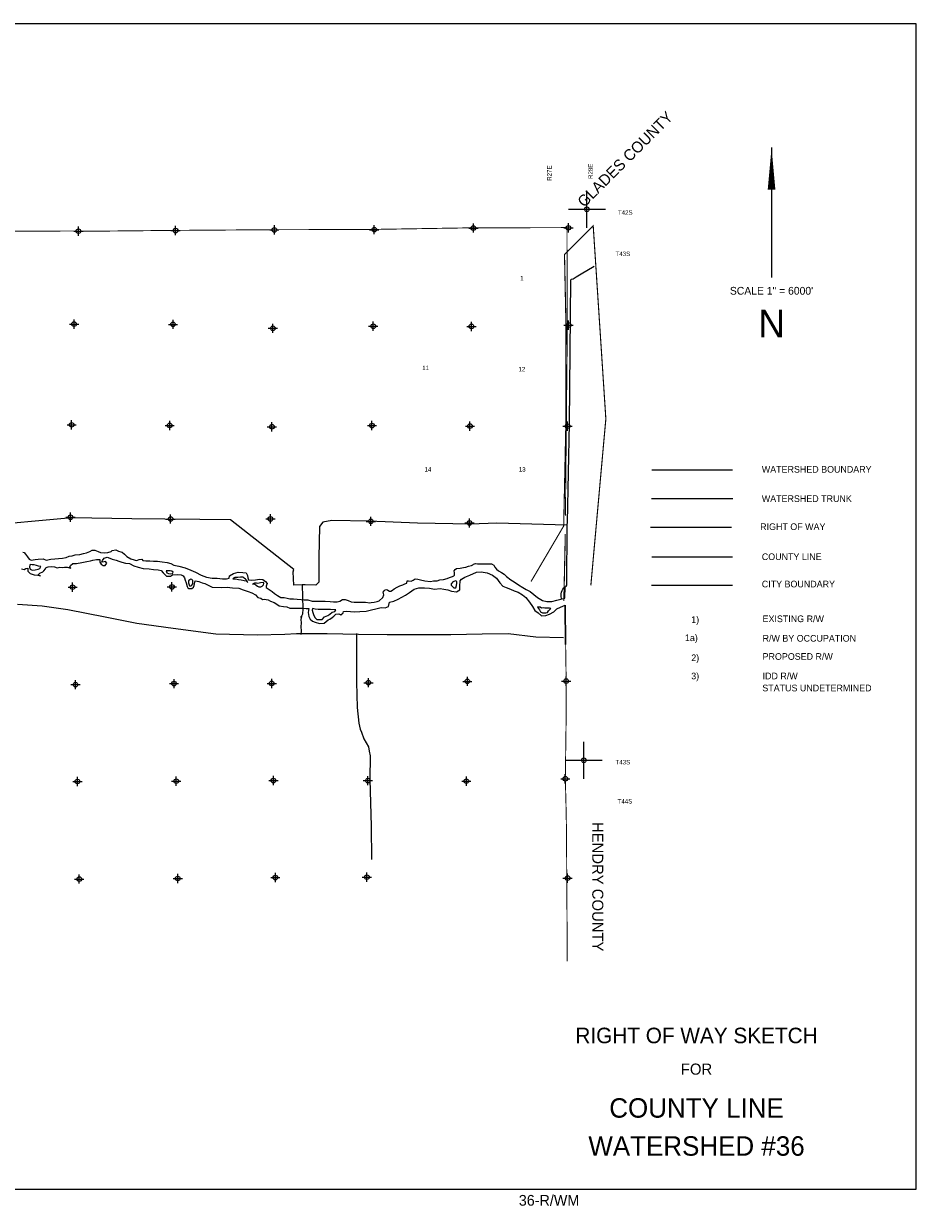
# Model space of a CAD drawing. Extents: x 237786 to 333786, y 832813 to 896850.
# Tile 3 of 3: x 285495 to 333786, y 832813 to 896850. Entities that reach past the tile are written whole.
import ezdxf
from ezdxf.enums import TextEntityAlignment as Align

# ---------------------------------------------------------------- set-up
doc = ezdxf.new("R2010")
doc.units = 0
doc.header["$LTSCALE"] = 800
doc.header["$PDMODE"] = 34
doc.header["$PDSIZE"] = 250
for name, pattern in [('DASHED', [0]), ('PHANTOM', [0]), ('STREAM', [0])]:
    doc.linetypes.add(name, pattern=pattern)
doc.layers.get('0').update_dxf_attribs({"linetype": 'CONTINUOUS'})
for name, color, linetype in [('BORDER', 1, 'CONTINUOUS'), ('CITY', 14, 'DASHED'), ('COUNTY', 15, 'PHANTOM'), ('MAJROADS', 9, 'CONTINUOUS'), ('ROW', 6, 'PHANTOM'), ('SEC', 2, 'CONTINUOUS'), ('TEXT', 7, 'CONTINUOUS'), ('TRUNKS', 5, 'STREAM'), ('WATER', 4, 'CONTINUOUS'), ('WSHEDS', 3, 'CONTINUOUS')]:
    doc.layers.add(name, color=color, linetype=linetype)

# ---------------------------------------------------------------- blocks, each defined once
blk = doc.blocks.new('TICK')
at = {"color": 0}
for points in [[(500, 0), (500, 1000)], [(0, 500), (1000, 500)]]:
    blk.add_lwpolyline(points, dxfattribs=at)
blk.add_point((500, 500), dxfattribs=at)
blk = doc.blocks.new('LEGENDRW')
at = {"layer": 'CITY', "color": 0}
blk.add_lwpolyline([(-5399, -6235), (-1010, -6235)], dxfattribs=at)
at = {"layer": 'COUNTY', "color": 0, "const_width": 60}
blk.add_lwpolyline([(-1009, -4714), (-5380, -4715)], dxfattribs=at)
at = {"layer": 'ROW', "color": 0}
blk.add_lwpolyline([(-5437, -3108), (-1058, -3108)], dxfattribs=at)
at = {"layer": 'TRUNKS', "color": 0}
blk.add_lwpolyline([(-5387, -1552), (-998, -1552)], dxfattribs=at)
at = {"layer": 'WSHEDS', "color": 0, "const_width": 60}
blk.add_lwpolyline([(-5380, -7), (-1009, -7)], dxfattribs=at)
at = {"layer": 'TEXT', "color": 0}
for s, p in [('WATERSHED BOUNDARY', (577, -154)), ('WATERSHED TRUNK', (577, -1738)), ('RIGHT OF WAY', (486, -3256)), ('COUNTY LINE', (576, -4879)), ('CITY BOUNDARY', (576, -6355)), ('1)', (-3241, -8276)), ('EXISTING R/W', (619, -8234)), ('1a)', (-3581, -9259)), ('R/W BY OCCUPATION', (619, -9288)), ('2)', (-3241, -10342)), ('PROPOSED R/W', (619, -10271)), ('3)', (-3241, -11325)), ('IDD R/W ', (619, -11325)), ('STATUS UNDETERMINED', (604, -11975))]:
    blk.add_text(s, height=360, dxfattribs=at).set_placement(p)
blk = doc.blocks.new('TEMPRW')
at = {"layer": 'TEXT', "color": 0}
for s, height, p in [('RIGHT OF WAY SKETCH', 840, (0, 1700)), ('FOR', 600, (0, 0))]:
    blk.add_text(s, height=height, dxfattribs=at).set_placement(p, align=Align.CENTER)

msp = doc.modelspace()

# ---------------------------------------------------------------- linework, layer by layer
at = {"layer": 'BORDER', "color": 0}
msp.add_lwpolyline([(237786, 833850), (333786, 833850), (333786, 896850), (237786, 896850)], close=True, dxfattribs=at)
at = {"layer": 'COUNTY', "color": 0}
msp.add_line((314814, 863285), (314781, 865425), dxfattribs=at)
for points, const_width in [([(314888, 885827), (309574, 885814), (304211, 885726), (298807, 885713), (293461, 885675), (288984, 885630), (288208, 885645), (282929, 885623), (278920, 885606), (277966, 885592), (277594, 885590), (272402, 885786), (266950, 885917), (261647, 885912), (256329, 886000), (251194, 886003), (245934, 886091), (240641, 886112), (240408, 886113)], 50), ([(314804, 870252), (314845, 874341), (314900, 879803), (314888, 885827)], 50), ([(314718, 865650), (314791, 868979), (314794, 869268)], 60), ([(314814, 863285), (314844, 861312), (314838, 859025), (314798, 856034), (314832, 854720), (314858, 853404), (314904, 846162)], 50)]:
    msp.add_lwpolyline(points, dxfattribs=dict(at, const_width=const_width))
at = {"layer": 'MAJROADS', "color": 0}
for points in [[(314876, 869748), (311098, 869852), (309673, 869804), (306808, 869842), (304161, 869954), (302159, 869994), (301680, 869898), (301503, 869664), (301465, 867989), (301457, 866908), (301463, 866656), (301295, 866507), (300725, 866511), (300557, 866521), (300105, 866491), (300077, 867220), (300103, 867337), (296687, 870036), (295020, 870048), (293127, 870062), (291350, 870093), (288100, 870142), (282935, 869678)], [(300557, 866521), (300598, 865213), (300571, 864937), (300485, 864753), (300485, 864753)], [(285158, 865477), (286499, 865373), (287889, 865184), (289897, 864781), (291620, 864439), (293588, 864170), (295882, 863865), (298128, 863811), (299620, 863857), (300249, 863884), (301909, 863887), (303602, 863846), (305152, 863833), (306703, 863827), (308606, 863835), (310308, 863862), (311700, 863892), (313207, 863702), (314698, 863664)], [(300485, 864753), (300528, 864803), (300493, 864644), (300500, 864468), (300482, 864251), (300505, 864024), (300487, 863823)], [(303494, 863882), (303508, 861259), (303532, 859893), (303618, 859038), (303691, 858719), (303765, 858551), (303905, 858198), (304144, 857752), (304193, 857517), (304233, 857265), (304223, 856000), (304297, 853478), (304318, 851666)]]:
    msp.add_lwpolyline(points, dxfattribs=at)
at = {"layer": 'SEC', "color": 0}
for p in [(288458, 885635), (293711, 885666), (299057, 885704), (304461, 885716), (309824, 885804), (314963, 885817), (288221, 880610), (293575, 880597), (298978, 880384), (304408, 880497), (309719, 880485), (314973, 880557), (288091, 875164), (293394, 875135), (298924, 875064), (304337, 875126), (309640, 875098), (314918, 875094), (288030, 870171), (293442, 870075), (298846, 870079), (304275, 869949), (309612, 869861), (288144, 866392), (293515, 866404), (288300, 861121), (293629, 861176), (298916, 861189), (304144, 861228), (309498, 861299), (314844, 861312), (299004, 855935), (304115, 855932), (314798, 856034), (288405, 855884), (293751, 855905), (309444, 855904), (288502, 850613), (293831, 850643), (299110, 850690), (304062, 850713), (314920, 850662)]:
    msp.add_point(p, dxfattribs=at)
at = {"layer": 'TEXT', "color": 0}
msp.add_line((325954, 890149), (325954, 883125), dxfattribs=at)
msp.add_lwpolyline([(325954, 890149, 0, 416, 0), (325954, 887874, 416, 416, 0)], format="xyseb", dxfattribs=at)
at = {"layer": 'TRUNKS', "color": 0}
msp.add_lwpolyline([(314583, 865748), (314564, 865928), (314578, 866036), (314585, 866114), (314622, 866208), (314669, 866283), (314726, 866357), (314781, 866407), (314840, 866446), (314880, 866503), (314906, 869735), (314907, 869911), (315025, 875235), (315100, 883003), (315139, 883046), (315216, 883066), (315383, 883166), (315649, 883327), (316357, 883745)], dxfattribs=at)
at = {"layer": 'WATER', "color": 0}
for points in [[(285444, 868284), (285520, 868258), (285594, 868166), (285702, 868031), (285785, 867913), (285894, 867854), (286112, 867886), (286288, 867910), (286547, 867925), (286714, 867857), (286966, 867897), (287175, 867921), (287385, 867936), (287602, 867960), (287787, 868000), (287955, 868058), (288114, 868090), (288280, 868133), (288531, 868165), (288724, 868206), (288900, 868255), (289076, 868320), (289194, 868387), (289345, 868386), (289529, 868326), (289645, 868266), (289855, 868248), (290056, 868272), (290224, 868313), (290283, 868379), (290475, 868412), (290626, 868335), (290751, 868301), (290818, 868284), (290943, 868166), (291068, 868048), (291301, 867929), (291468, 867861), (291577, 867835), (291661, 867851), (291737, 867893), (291879, 867908), (291946, 867841), (292096, 867815), (292314, 867813), (292515, 867795), (292741, 867794), (292984, 867767), (293251, 867732), (293452, 867672), (293627, 867587), (293895, 867518), (294237, 867432), (294546, 867313), (294797, 867194), (295106, 867033), (295381, 866931), (295691, 866870), (295967, 866876), (296243, 866841), (296461, 866840), (296604, 866881), (296638, 866998), (296848, 867130), (297092, 867204), (297351, 867177), (297535, 867159), (297610, 867025), (297625, 866899), (297667, 866790), (297809, 866772), (298035, 866787), (298245, 866828), (298437, 866801), (298570, 866692), (298670, 866591), (298636, 866499), (298611, 866440), (298610, 866365), (298836, 866236), (298936, 866160), (299069, 866051), (299227, 865941), (299402, 865831), (299595, 865838), (299745, 865787), (299888, 865761), (300089, 865768), (300298, 865733), (300515, 865715), (300674, 865697), (300875, 865712), (301109, 865635), (301360, 865642), (301603, 865632), (301812, 865631), (302072, 865612), (302264, 865594), (302449, 865601), (302608, 865642), (302751, 865717), (302885, 865724), (303043, 865665), (303219, 865605), (303378, 865587), (303579, 865586), (303763, 865576), (303989, 865575), (304215, 865548), (304299, 865556), (304449, 865572), (304617, 865612), (304726, 865645), (304929, 865837), (304972, 865979), (304956, 866047), (304939, 866122), (304990, 866197), (305058, 866255), (305141, 866271), (305200, 866229), (305283, 866178), (305350, 866178), (305443, 866228), (305535, 866302), (305703, 866393), (305846, 866468), (306006, 866525), (306115, 866575), (306216, 866608), (306241, 866725), (306317, 866733), (306459, 866723), (306568, 866773), (306669, 866839), (306812, 866821), (306970, 866787), (307205, 866735), (307497, 866700), (307665, 866740), (307866, 866739), (308009, 866780), (308210, 866804), (308403, 866861), (308529, 866919), (308697, 866976), (308772, 867009), (308798, 867043), (308807, 867168), (308791, 867269), (308833, 867352), (308917, 867394), (309110, 867418), (309286, 867450), (309420, 867474), (309563, 867532), (309714, 867564), (309790, 867589), (309832, 867631), (309932, 867663), (310050, 867654), (310175, 867645), (310368, 867644), (310552, 867643), (310661, 867659), (310803, 867658), (310937, 867581), (310986, 867464), (311078, 867363), (311186, 867270), (311353, 867185), (311486, 867100), (311619, 866974), (311853, 866788), (312036, 866678), (312270, 866509), (312503, 866374), (312678, 866263), (312904, 866153), (313087, 865993), (313287, 865832), (313562, 865663), (313796, 865620), (314064, 865618), (314333, 865691), (314551, 865749), (314777, 865789), (314791, 866403)], [(285372, 867379), (285514, 867337), (285606, 867395), (285715, 867411), (285723, 867260), (285848, 867134), (286065, 867065), (286266, 867039), (286403, 867005), (286266, 867039), (286367, 867156), (286367, 867156), (286535, 867213), (286594, 867280), (286679, 867380), (286713, 867447), (286813, 867496), (287015, 867512), (287157, 867486), (287307, 867443), (287450, 867467), (287575, 867458), (287710, 867466), (287844, 867465), (288044, 867413), (287994, 867472), (288020, 867564), (288163, 867664), (288347, 867663), (288641, 867728), (288918, 867777), (289102, 867809), (289245, 867850), (289429, 867882), (289614, 867890), (289621, 867739), (289679, 867630), (289788, 867554), (289897, 867561), (289998, 867695), (289931, 867779), (289848, 867763), (289730, 867738), (289756, 867830), (289849, 867955), (290008, 868013), (290159, 867953), (290284, 867902), (290493, 867851), (290644, 867791), (290802, 867748), (291003, 867689), (291229, 867670), (291446, 867552), (291697, 867467), (291965, 867398), (292283, 867388), (292517, 867344), (292769, 867334), (292936, 867283), (293044, 867165), (293136, 867073), (293227, 866988), (293437, 866987), (293554, 867053), (293806, 867068), (294015, 867050), (294132, 866999), (294190, 866899), (294231, 866773), (294281, 866630), (294338, 866420), (294379, 866353), (294429, 866319), (294597, 866310), (294681, 866393), (294724, 866476), (294733, 866569), (294767, 866728), (294876, 866718), (294976, 866701), (295143, 866625), (295302, 866582), (295686, 866387), (296214, 866375), (296499, 866399), (296801, 866363), (297144, 866336), (297369, 866243), (297645, 866157), (297846, 866089), (298030, 865970), (298154, 865836), (298330, 865801), (298422, 865725), (298514, 865733), (298723, 865698), (298840, 865639), (299041, 865562), (299183, 865469), (299316, 865376), (299550, 865350), (299735, 865332), (299902, 865255), (300094, 865263), (300312, 865261), (300580, 865260), (300773, 865233), (300915, 865233), (300889, 865023), (300913, 864797), (300987, 864662), (301112, 864561), (301271, 864493), (301497, 864425), (301748, 864448), (301858, 864540), (301975, 864623), (302059, 864664), (302186, 864747), (302278, 864831), (302379, 864930), (302547, 864946), (302647, 864895), (302774, 864995), (302799, 865079), (302975, 865086), (303168, 865076), (303411, 865058), (303687, 865073), (304031, 865088), (304316, 865170), (304543, 865219), (304828, 865284), (305045, 865266), (305230, 865349), (305290, 865575), (305525, 865640), (305752, 865748), (306147, 865963), (306366, 866104), (306626, 866278), (306878, 866352), (307171, 866351), (307448, 866332), (307716, 866289), (308026, 866320), (308227, 866277), (308444, 866251), (308645, 866174), (308913, 866147), (309098, 866238), (309090, 866448), (309117, 866724), (309185, 866824), (309370, 866940), (309630, 867048), (310000, 867205), (310251, 867220), (310561, 867159), (310853, 867032), (311070, 866871), (311253, 866619), (311419, 866450), (311603, 866374), (311837, 866289), (312038, 866187), (312255, 866119), (312480, 865983), (312655, 865840), (312863, 865587), (313029, 865343), (313145, 865133), (313320, 864998), (313504, 864846), (313747, 864853), (313948, 864927), (314175, 865060), (314336, 865226), (314537, 865301), (314781, 865425), (314814, 863285)], [(309932, 867663), (310368, 867644)]]:
    msp.add_lwpolyline(points, dxfattribs=at)
for points in [[(286432, 867505), (286298, 867531), (286181, 867566), (286072, 867600), (285963, 867601), (285880, 867618), (285821, 867593), (285812, 867476), (285853, 867367), (285953, 867308), (286121, 867323), (286288, 867364), (286364, 867405)], [(293591, 867196), (293516, 867247), (293424, 867273), (293332, 867282), (293265, 867282), (293198, 867266), (293239, 867174), (293322, 867123), (293439, 867114), (293540, 867130)], [(294526, 866822), (294476, 866788), (294417, 866730), (294416, 866621), (294440, 866521), (294465, 866462), (294549, 866461), (294599, 866494), (294650, 866569), (294651, 866653), (294643, 866745), (294601, 866796)], [(296805, 866848), (296947, 866847), (297123, 866804), (297265, 866778), (297415, 866743), (297532, 866725), (297624, 866641), (297566, 866750), (297500, 866826), (297425, 866869), (297366, 866936), (297232, 866937), (297090, 866921), (296973, 866922), (296922, 866914), (296847, 866881)], [(297875, 866556), (297984, 866563), (298075, 866496), (298142, 866445), (298225, 866402), (298318, 866410), (298402, 866451), (298477, 866510), (298495, 866585), (298462, 866644), (298311, 866628), (298168, 866595), (298084, 866604), (297984, 866613)], [(308856, 866740), (308764, 866698), (308697, 866657), (308671, 866607), (308646, 866582), (308620, 866565), (308628, 866498), (308712, 866406), (308761, 866347), (308879, 866354), (308913, 866480), (308931, 866614), (308923, 866697)], [(302388, 865159), (302086, 865187), (301827, 865180), (301643, 865181), (301425, 865191), (301266, 865209), (301115, 865235), (301106, 865143), (301139, 865017), (301188, 864858), (301271, 864732), (301362, 864647), (301547, 864637), (301647, 864645), (301774, 864787), (301950, 864861), (302051, 864927), (302186, 865035), (302329, 865084)], [(313294, 865327), (313344, 865243), (313402, 865167), (313451, 865058), (313568, 864999), (313744, 865006), (313836, 865030), (313895, 865105), (313963, 865189), (314014, 865239), (313938, 865256), (313821, 865257), (313695, 865257), (313603, 865275), (313503, 865259), (313428, 865301), (313361, 865318)]]:
    msp.add_lwpolyline(points, close=True, dxfattribs=at)
at = {"layer": 'WSHEDS', "color": 0, "const_width": 60}
msp.add_lwpolyline([(312945, 866698), (314710, 869698), (314824, 875079), (314833, 880539), (314753, 884377), (316306, 885924), (316990, 875489), (316178, 866481)], dxfattribs=at)

# ---------------------------------------------------------------- block references
at = {"color": 0, "xscale": 2, "yscale": 2, "zscale": 2}
for p in [(314963, 885817), (314798, 856034)]:
    msp.add_blockref('TICK', p, dxfattribs=at)
at = {"layer": 'TEXT', "color": 0}
for name, p in [('LEGENDRW', (324851, 872734)), ('TEMPRW', (321895, 840037))]:
    msp.add_blockref(name, p, dxfattribs=at)

# ---------------------------------------------------------------- texts
for s, height, rotation, p in [('GLADES COUNTY', 600, 45, (315819, 886884)), ('R27E', 240, 90, (314051, 888359)), ('R28E', 240, 90, (316283, 888459)), ('HENDRY COUNTY', 600, 270, (316254, 853698))]:
    msp.add_text(s, height=height, rotation=rotation, dxfattribs=at).set_placement(p)
for s, p in [('T42S', (317643, 886524)), ('T43S', (317517, 884291)), ('T43S', (317515, 856809)), ('T44S', (317627, 854695))]:
    msp.add_text(s, height=240, dxfattribs=at).set_placement(p)
for s, height, p in [('1', 240, (312450, 882976)), ('SCALE 1" = 6000\'', 419.58, (325952, 882203)), ('N', 1498, (325961, 879890)), ('11', 240, (307244, 878128)), ('12', 240, (312450, 878054)), ('14', 240, (307363, 872639)), ('13', 240, (312465, 872639)), ('COUNTY LINE', 1050, (321895, 837713)), ('WATERSHED #36', 1050, (321895, 835657)), ('36-R/WM', 580, (313918, 832955))]:
    msp.add_text(s, height=height, dxfattribs=at).set_placement(p, align=Align.CENTER)

doc.saveas('drawing.dxf')
